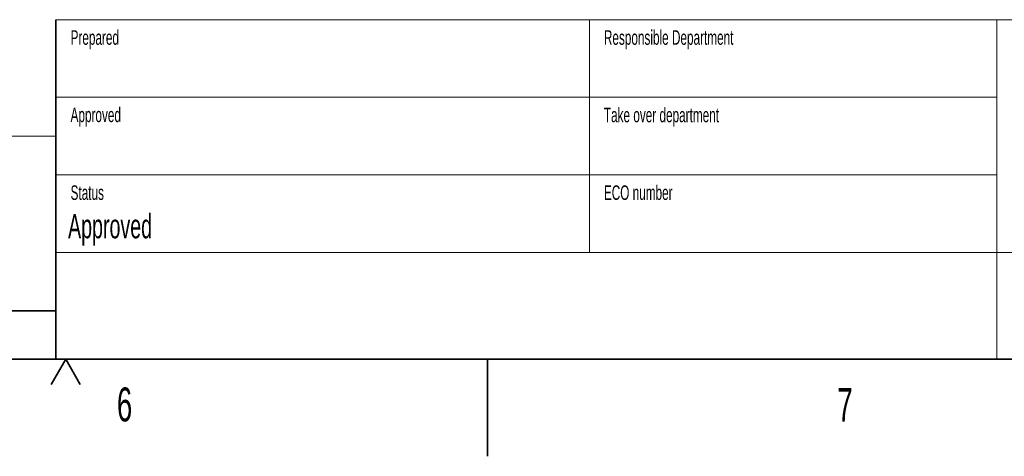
# Model space of a CAD drawing. Header units: millimetres. Extents: x 0 to 11920, y 0 to 8400.
# Tile 33 of 64: x 7985 to 10015, y 0 to 900. Entities that reach past the tile are written whole.
import ezdxf

# ---------------------------------------------------------------- set-up
doc = ezdxf.new("R2010")
doc.units = ezdxf.units.MM
doc.header["$LTSCALE"] = 20
doc.styles.add('SLDTEXTSTYLE0', font='TXT', dxfattribs={"width": 0.605})

msp = doc.modelspace()

# ---------------------------------------------------------------- linework, layer by layer
at = {"color": 7, "linetype": 'Continuous', "lineweight": 18}
for p, q in [((8060, 900), (11720, 900)), ((9160, 900), (9160, 420)), ((10000, 900), (10000, 200)), ((8060, 740), (10000, 740)), ((8060, 660), (5500, 660)), ((8060, 580), (10000, 580)), ((8060, 420), (11720, 420))]:
    msp.add_line(p, q, dxfattribs=at)
at = {"color": 7, "linetype": 'Continuous', "lineweight": 35}
for p, q in [((8060, 900), (8060, 200)), ((5500, 300), (8060, 300)), ((400, 200), (11720, 200)), ((8080, 200), (8050, 148.04)), ((8080, 200), (8110, 148.04)), ((8950, 0), (8950, 200))]:
    msp.add_line(p, q, dxfattribs=at)

# ---------------------------------------------------------------- texts
at = {"color": 7, "linetype": 'Continuous', "lineweight": 0, "attachment_point": 1, "style": 'SLDTEXTSTYLE0'}
for s, insert, char_height in [('Prepared', (8090.09, 878.26), 30), ('Responsible Department', (9189.63, 878.25), 30), ('Approved', (8090.09, 718.85), 30), ('Take over department', (9189.6, 718.56), 30), ('Status', (8090.1, 558.5), 30), ('ECO number', (9189.6, 558.5), 30), ('Approved', (8084.94, 499.37), 50), ('6', (8185.72, 141.92), 70), ('7', (9671.04, 141.1), 70)]:
    msp.add_mtext(s, dxfattribs=dict(at, insert=insert, char_height=char_height))

doc.saveas('drawing.dxf')
